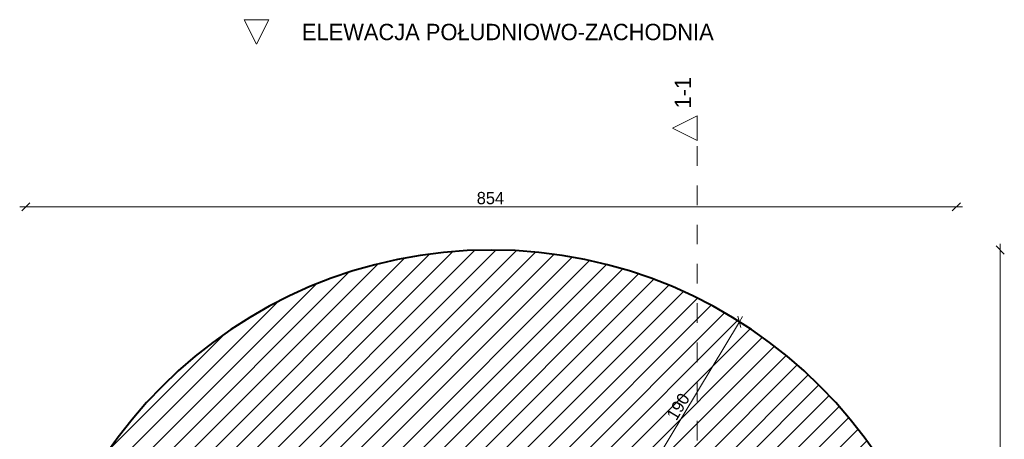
# Model space of a CAD drawing. Header units: millimetres. Extents: x 61880 to 78760, y -3078 to 13188.
# Tile 4 of 4: x 68565 to 77598, y 9340 to 13188. Entities that reach past the tile are written whole.
import ezdxf

# ---------------------------------------------------------------- set-up
doc = ezdxf.new("R2010")
doc.units = ezdxf.units.MM
doc.header["$MEASUREMENT"] = 0
doc.linetypes.add('Przerywana', pattern=[360, 180, -180])
doc.linetypes.add('Wipeout_Contour', pattern=[1000, 0, -1000])
for name, color, linetype, lineweight, true_color in [('0_Nr_pióra__61', 7, 'Continuous', 13, 0x6a6a6a), ('inw_przekrój _Nr_pióra__101', 7, 'Continuous', 5, 0xb2b2b2), ('inw_przekrój _Nr_pióra__61', 7, 'Continuous', 13, 0x6a6a6a)]:
    doc.layers.add(name, color=color, linetype=linetype, lineweight=lineweight, true_color=true_color)
for name, color, linetype in [('inw_przekrój', 7, 'Continuous'), ('inw_wymiarowanie', 7, 'Continuous'), ('inw_ściany zewnętrzne', 7, 'Continuous')]:
    doc.layers.add(name, color=color, linetype=linetype)
doc.layers.add('inw_wymiarowanie_Nr_pióra__1', color=7, linetype='Continuous', lineweight=13)
doc.layers.add('inw_ściany zewnętrzne_Nr_pióra__27', color=7, linetype='Continuous', lineweight=40)
doc.styles.add('STYL_AUTOMATYCZNY_2', font='txt')
doc.dimstyles.new('STYL_AUTOMATYCZNY__1', dxfattribs={"dimtxt": 112.5, "dimasz": 71.25, "dimexe": 0.18, "dimexo": 0.0625, "dimgap": 0.09, "dimtad": 1, "dimtih": 1, "dimtoh": 1, "dimdec": 0, "dimlfac": 0.1, "dimzin": 0, "dimdsep": 46, "dimtxsty": 'STYL_AUTOMATYCZNY_2', "dimblk": 'ARROWHEAD_6', "dimblk1": 'ARROWHEAD_6', "dimblk2": 'ARROWHEAD_6', "dimcen": 0.09, "dimse1": 1, "dimse2": 1, "dimclrd": 7, "dimclre": 7, "dimclrt": 7, "dimadec": 1, "dimazin": 0, "dimtfac": 1, "dimtdec": 4, "dimtmove": 0, "dimatfit": 3, "dimfxl": 0, "dimtolj": 1, "dimtzin": 0, "dimarcsym": 0})
doc.dimstyles.new('STYL_AUTOMATYCZNY__2', dxfattribs={"dimtxt": 112.5, "dimasz": 71.25, "dimexe": 0.18, "dimexo": 0.0625, "dimgap": 0.09, "dimtad": 1, "dimdec": 0, "dimlfac": 0.1, "dimzin": 0, "dimdsep": 46, "dimtxsty": 'STYL_AUTOMATYCZNY_2', "dimblk": 'ARROWHEAD_6', "dimblk1": 'ARROWHEAD_6', "dimblk2": 'ARROWHEAD_6', "dimcen": 0.09, "dimse1": 1, "dimse2": 1, "dimclrd": 7, "dimclre": 7, "dimclrt": 7, "dimadec": 1, "dimazin": 0, "dimtfac": 1, "dimtdec": 4, "dimtmove": 0, "dimatfit": 3, "dimfxl": 0, "dimtolj": 1, "dimtzin": 0, "dimarcsym": 0})

# ---------------------------------------------------------------- blocks, each defined once
blk = doc.blocks.new('Ściana_1_4', base_point=(75260, 6805.8))
at = {"layer": 'inw_ściany zewnętrzne', "linetype": 'Continuous', "lineweight": 0, "true_color": 0x000000}
h = blk.add_hatch(dxfattribs=at)
h.set_pattern_fill('Bloczki_ceramiczne_0004', color=18, style=0, pattern_type=2)
h.set_pattern_definition([(45, (0, 0), (-95.45941, 95.45941), [])])
h.paths.add_polyline_path([(77160, 6805.8, 1), (68620, 6805.8), (70520, 6805.8, -1), (75260, 6805.8)])
at = {"layer": 'inw_ściany zewnętrzne_Nr_pióra__27', "color": 7, "linetype": 'Continuous', "lineweight": 40}
for radius in [4270, 2370]:
    blk.add_arc((72890, 6805.8), radius, 0, 180, dxfattribs=at)
blk = doc.blocks.new('*D26')
at = {"layer": 'inw_wymiarowanie_Nr_pióra__1', "color": 7, "linetype": 'Continuous', "lineweight": 13}
for p, q in [((74187.2, 8789.2), (75166.7, 10418.1)), ((75179.6, 10366.6), (75153.9, 10469.6)), ((75166.7, 10418.1), (75195.7, 10466.3)), ((71745.3, 4728.6), (74187.2, 8789.2)), ((74174.4, 8840.7), (74200, 8737.8))]:
    blk.add_line(p, q, dxfattribs=at)
at = {"layer": 'inw_wymiarowanie_Nr_pióra__1', "color": 7, "lineweight": 13, "insert": (74589.8, 9502.3), "char_height": 112.5, "attachment_point": 7, "rotation": 58.97921, "style": 'STYL_AUTOMATYCZNY_2'}
blk.add_mtext('\\A1;{\\pql;\\fCentury Gothic|b0|i0|c238|p34;190}', dxfattribs=at)
blk = doc.blocks.new('ARROWHEAD_6')
at = {"color": 0, "linetype": 'Continuous', "lineweight": 0}
for p, q in [((0, 0), (-1, 0)), ((-0.5, -0.5), (0.5, 0.5))]:
    blk.add_line(p, q, dxfattribs=at)
blk = doc.blocks.new('*D30')
at = {"layer": 'inw_wymiarowanie_Nr_pióra__1', "color": 7, "linetype": 'Continuous', "lineweight": 13}
for p, q in [((68564.7, 11472), (68621, 11472)), ((68658.5, 11509.5), (68583.5, 11434.5)), ((68621, 11472), (77157.8, 11472)), ((77120.3, 11434.5), (77195.3, 11509.5)), ((77157.8, 11472), (77214, 11472))]:
    blk.add_line(p, q, dxfattribs=at)
at = {"layer": 'inw_wymiarowanie_Nr_pióra__1', "color": 7, "lineweight": 13, "insert": (72757.5, 11494.5), "char_height": 112.5, "attachment_point": 7, "style": 'STYL_AUTOMATYCZNY_2'}
blk.add_mtext('\\A1;{\\pql;\\fCentury Gothic|b0|i0|c238|p34;854}', dxfattribs=at)
blk = doc.blocks.new('*D32')
at = {"layer": 'inw_wymiarowanie_Nr_pióra__1', "color": 7, "linetype": 'Continuous', "lineweight": 13}
for p, q in [((77597.5, 11038.3), (77522.5, 11113.3)), ((77560, 11075.8), (77560, 11132)), ((77560, 2535.8), (77560, 11075.8)), ((77522.5, 2573.3), (77597.5, 2498.3)), ((77560, 2479.5), (77560, 2535.8))]:
    blk.add_line(p, q, dxfattribs=at)
at = {"layer": 'inw_wymiarowanie_Nr_pióra__1', "color": 7, "lineweight": 13, "insert": (77537.5, 6674), "char_height": 112.5, "attachment_point": 7, "rotation": 90, "style": 'STYL_AUTOMATYCZNY_2'}
blk.add_mtext('\\A1;{\\pql;\\fCentury Gothic|b0|i0|c238|p34;854}', dxfattribs=at)
blk = doc.blocks.new('Elewacja_3_4', base_point=(78651.4, 13188.1))
at = {"layer": '0_Nr_pióra__61', "color": 251, "lineweight": 13, "true_color": 0x6a6a6a, "insert": (74931.7, 12998.2), "char_height": 150, "attachment_point": 9, "style": 'STYL_AUTOMATYCZNY_2'}
blk.add_mtext('\\A1;{\\pqr;\\pt0;\\fCentury Gothic|b0|i0|c238|p34;ELEWACJA POŁUDNIOWO-ZACHODNIA}', dxfattribs=at)
at = {"color": 254, "linetype": 'Wipeout_Contour', "lineweight": 0, "ltscale": 215825.91643}
blk.add_wipeout([(70849.2, 13188.1), (70624.2, 13188.1), (70736.7, 12963.1)], dxfattribs=at)
at = {"layer": '0_Nr_pióra__61', "color": 251, "linetype": 'Continuous', "lineweight": 13, "true_color": 0x6a6a6a, "flags": 128}
blk.add_lwpolyline([(70849.2, 13188.1), (70624.2, 13188.1), (70736.7, 12963.1)], close=True, dxfattribs=at)
blk = doc.blocks.new('Płaszczyzna odcinająca_1_4', base_point=(74778.4, 1295.5))
at = {"layer": 'inw_przekrój _Nr_pióra__101', "color": 253, "linetype": 'Przerywana', "lineweight": 5, "true_color": 0xb2b2b2}
blk.add_line((74778.4, 1408), (74778.4, 12080.9), dxfattribs=at)
at = {"layer": 'inw_przekrój _Nr_pióra__61', "color": 251, "lineweight": 13, "true_color": 0x6a6a6a, "insert": (74724.5, 12373.4), "char_height": 150, "attachment_point": 7, "rotation": 90, "style": 'STYL_AUTOMATYCZNY_2'}
blk.add_mtext('\\A1;{\\pql;\\pt0;\\fCentury Gothic|b0|i0|c238|p34;1-1}', dxfattribs=at)
at = {"color": 254, "linetype": 'Wipeout_Contour', "lineweight": 0, "ltscale": 227075.572009}
blk.add_wipeout([(74778.4, 12305.9), (74553.4, 12193.4), (74778.4, 12080.9)], dxfattribs=at).dxf.layer = 'inw_przekrój'
at = {"layer": 'inw_przekrój _Nr_pióra__61', "color": 251, "linetype": 'Continuous', "lineweight": 13, "true_color": 0x6a6a6a, "flags": 128}
blk.add_lwpolyline([(74778.4, 12305.9), (74778.4, 12080.9), (74553.4, 12193.4)], close=True, dxfattribs=at)

msp = doc.modelspace()

# ---------------------------------------------------------------- block references
at = {"color": 151, "lineweight": 13, "true_color": 0x80c2ff}
msp.add_blockref('Elewacja_3_4', (78651.4, 13188.1), dxfattribs=at)
at = {"layer": 'inw_ściany zewnętrzne', "color": 7, "lineweight": 40}
msp.add_blockref('Ściana_1_4', (75260, 6805.8), dxfattribs=at)

# ---------------------------------------------------------------- dimensions: what is measured, and where the dimension line sits
at = {"layer": 'inw_wymiarowanie', "color": 7, "linetype": 'Continuous', "lineweight": 13}
dim = msp.add_linear_dim(base=(77157.8, 11472), p1=(68621, 6307), p2=(77157.8, 6258.2), dimstyle='STYL_AUTOMATYCZNY__1', dxfattribs=at)
dim.commit()
dim.dimension.update_dxf_attribs({"geometry": '*D30', "text_midpoint": (72886.2, 11550.8), "dimtype": 160})
for base, p1, p2, angle, picture, middle, turn in [((77560, 11075.8), (71219.9, 2535.8), (71219.9, 11075.8), 90, '*D32', (77481.3, 6802.6), 90), ((75166.7, 10418.1), (74187.2, 8789.2), (75166.7, 10418.1), 58.97921, '*D26', (74607.9, 9641.5), 58.97921)]:
    dim = msp.add_linear_dim(base=base, p1=p1, p2=p2, angle=angle, dimstyle='STYL_AUTOMATYCZNY__2', dxfattribs=at)
    dim.commit()
    dim.dimension.update_dxf_attribs({"geometry": picture, "text_midpoint": middle, "dimtype": 160, "text_rotation": turn})

# ---------------------------------------------------------------- next in the draw order: block references
at = {"layer": 'inw_przekrój', "color": 253, "lineweight": 5, "true_color": 0xb2b2b2}
msp.add_blockref('Płaszczyzna odcinająca_1_4', (74778.4, 1295.5), dxfattribs=at)

doc.saveas('drawing.dxf')
